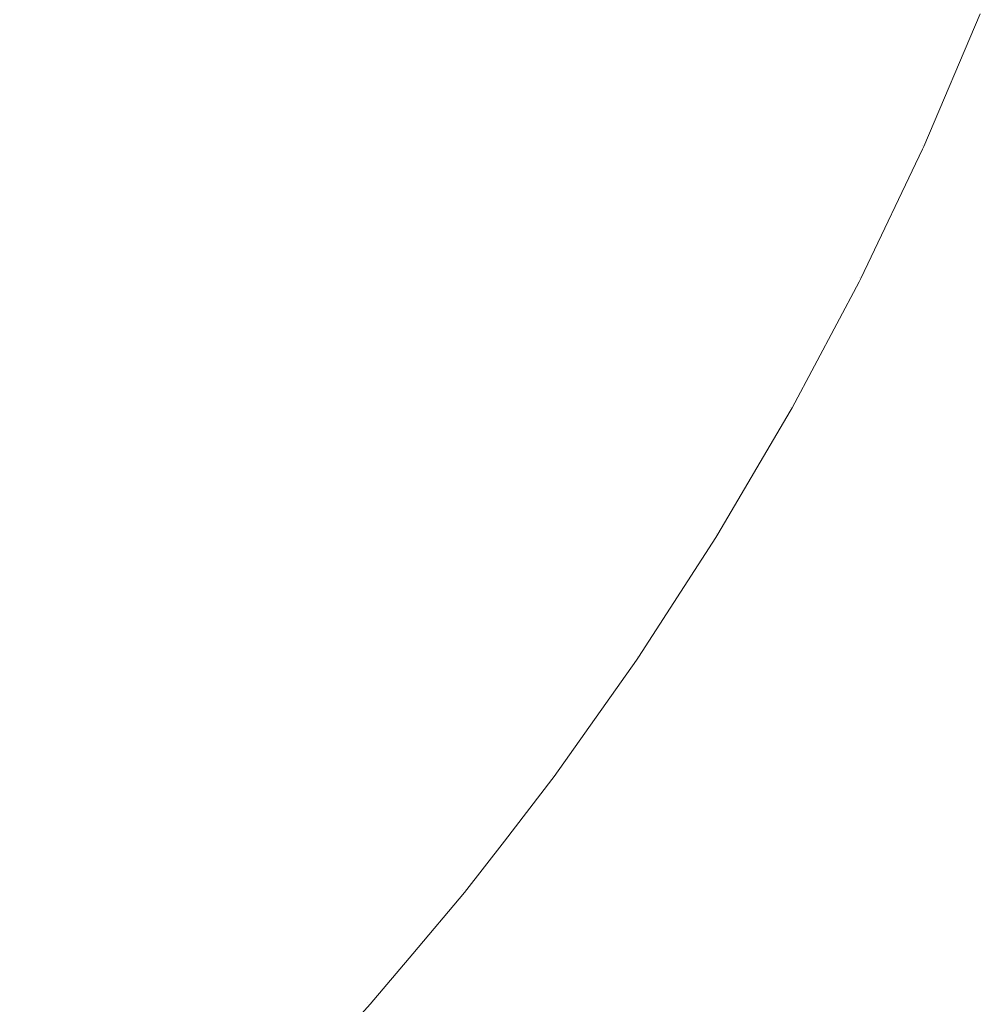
# Model space of a CAD drawing. Header units: centimetres. Extents: x -26 to 27.3, y -25.3 to -23.5.
# Tile 174 of 200: x 27.2742 to 27.3021, y -25.226 to -25.1974. Entities that reach past the tile are written whole.
import ezdxf

# ---------------------------------------------------------------- set-up
doc = ezdxf.new("R2010")
doc.units = ezdxf.units.CM
doc.header["$LTSCALE"] = 2.54
doc.layers.add('Lucido design-1', color=7, linetype='Continuous')

# ---------------------------------------------------------------- blocks, each defined once
blk = doc.blocks.new('Gruppo-4-1')
at = {"color": 7, "linetype": 'Continuous', "lineweight": 9}
for points, invisible_edges in [([(27.285614, -25.19436, -350.037403), (27.284082, -25.197565, -350.037403), (27.282018, -25.196525, -350.040783), (27.283508, -25.193408, -350.040783)], 15), ([(27.283763, -25.193523, -349.324944), (27.282268, -25.196651, -349.324944), (27.284368, -25.19771, -349.328425), (27.285906, -25.194492, -349.328425)], 15), ([(27.294264, -25.194008, -350.02299), (27.292739, -25.197581, -350.02299), (27.291159, -25.196867, -350.026716), (27.292655, -25.193361, -350.026716)], 15), ([(27.293004, -25.193502, -349.339392), (27.291502, -25.197022, -349.339392), (27.29308, -25.197735, -349.343202), (27.29461, -25.194147, -349.343202)], 15), ([(27.29573, -25.194597, -350.019194), (27.294179, -25.198232, -350.019194), (27.292739, -25.197581, -350.02299), (27.294264, -25.194008, -350.02299)], 15), ([(27.29461, -25.194147, -349.343202), (27.29308, -25.197735, -349.343202), (27.294509, -25.198381, -349.347077), (27.296066, -25.194732, -349.347077)], 15), ([(27.279835, -25.195424, -350.044062), (27.278264, -25.198384, -350.044062), (27.276016, -25.197128, -350.047236), (27.277536, -25.194265, -350.047236)], 15), ([(27.277679, -25.194337, -349.318286), (27.276155, -25.197206, -349.318286), (27.278461, -25.198494, -349.321563), (27.280037, -25.195526, -349.321563)], 15), ([(27.287593, -25.195255, -350.033928), (27.286022, -25.198543, -350.033928), (27.284082, -25.197565, -350.037403), (27.285614, -25.19436, -350.037403)], 15), ([(27.285906, -25.194492, -349.328425), (27.284368, -25.19771, -349.328425), (27.286334, -25.198701, -349.331997), (27.287912, -25.195399, -349.331997)], 15), ([(27.297052, -25.195128, -350.015332), (27.295477, -25.198819, -350.015332), (27.294179, -25.198232, -350.019194), (27.29573, -25.194597, -350.019194)], 15), ([(27.296066, -25.194732, -349.347077), (27.294509, -25.198381, -349.347077), (27.295789, -25.19896, -349.35101), (27.29737, -25.195256, -349.35101)], 15), ([(27.289443, -25.196091, -350.030363), (27.287834, -25.199457, -350.030363), (27.286022, -25.198543, -350.033928), (27.287593, -25.195255, -350.033928)], 15), ([(27.298226, -25.1956, -350.011411), (27.29663, -25.19934, -350.011411), (27.295477, -25.198819, -350.015332), (27.297052, -25.195128, -350.015332)], 15), ([(27.29737, -25.195256, -349.35101), (27.295789, -25.19896, -349.35101), (27.296918, -25.19947, -349.354995), (27.298519, -25.195718, -349.354995)], 15), ([(27.282018, -25.196525, -350.040783), (27.280398, -25.199576, -350.040783), (27.278264, -25.198384, -350.044062), (27.279835, -25.195424, -350.044062)], 15), ([(27.280037, -25.195526, -349.321563), (27.278461, -25.198494, -349.321563), (27.280642, -25.199713, -349.324944), (27.282268, -25.196651, -349.324944)], 15), ([(27.287912, -25.195399, -349.331997), (27.286334, -25.198701, -349.331997), (27.288163, -25.199623, -349.335655), (27.289778, -25.196243, -349.335655)], 15), ([(27.29925, -25.196012, -350.007438), (27.297636, -25.199794, -350.007438), (27.29663, -25.19934, -350.011411), (27.298226, -25.1956, -350.011411)], 15), ([(27.276016, -25.197128, -350.047236), (27.274375, -25.199924, -350.047236), (27.272076, -25.198508, -350.0503), (27.273659, -25.195812, -350.0503)], 15), ([(27.273728, -25.19585, -349.31512), (27.272144, -25.19855, -349.31512), (27.274511, -25.200007, -349.318286), (27.276155, -25.197206, -349.318286)], 15), ([(27.298519, -25.195718, -349.354995), (27.296918, -25.19947, -349.354995), (27.297893, -25.19991, -349.359025), (27.299511, -25.196117, -349.359025)], 15), ([(27.291159, -25.196867, -350.026716), (27.289516, -25.200305, -350.026716), (27.287834, -25.199457, -350.030363), (27.289443, -25.196091, -350.030363)], 15), ([(27.300122, -25.196362, -350.00342), (27.298492, -25.200181, -350.00342), (27.297636, -25.199794, -350.007438), (27.29925, -25.196012, -350.007438)], 15), ([(27.299511, -25.196117, -349.359025), (27.297893, -25.19991, -349.359025), (27.298713, -25.200281, -349.363092), (27.300347, -25.196452, -349.363092)], 15), ([(27.289778, -25.196243, -349.335655), (27.288163, -25.199623, -349.335655), (27.289852, -25.200475, -349.339392), (27.291502, -25.197022, -349.339392)], 15), ([(27.300839, -25.19665, -349.999363), (27.299197, -25.2005, -349.999363), (27.298492, -25.200181, -350.00342), (27.300122, -25.196362, -350.00342)], 15), ([(27.300347, -25.196452, -349.363092), (27.298713, -25.200281, -349.363092), (27.299378, -25.200582, -349.367189), (27.301024, -25.196724, -349.367189)], 15), ([(27.284082, -25.197565, -350.037403), (27.282415, -25.200703, -350.037403), (27.280398, -25.199576, -350.040783), (27.282018, -25.196525, -350.040783)], 15), ([(27.282268, -25.196651, -349.324944), (27.280642, -25.199713, -349.324944), (27.282696, -25.20086, -349.328425), (27.284368, -25.19771, -349.328425)], 15), ([(27.301402, -25.196876, -349.995273), (27.299749, -25.200749, -349.995273), (27.299197, -25.2005, -349.999363), (27.300839, -25.19665, -349.999363)], 15), ([(27.301024, -25.196724, -349.367189), (27.299378, -25.200582, -349.367189), (27.299886, -25.200812, -349.37131), (27.301542, -25.196932, -349.37131)], 15), ([(27.292739, -25.197581, -350.02299), (27.291064, -25.201086, -350.02299), (27.289516, -25.200305, -350.026716), (27.291159, -25.196867, -350.026716)], 15), ([(27.291502, -25.197022, -349.339392), (27.289852, -25.200475, -349.339392), (27.291398, -25.201254, -349.343202), (27.29308, -25.197735, -349.343202)], 15), ([(27.301807, -25.197039, -349.991159), (27.300147, -25.200929, -349.991159), (27.299749, -25.200749, -349.995273), (27.301402, -25.196876, -349.995273)], 15), ([(27.301542, -25.196932, -349.37131), (27.299886, -25.200812, -349.37131), (27.300238, -25.200971, -349.375446), (27.3019, -25.197076, -349.375446)], 15), ([(27.302054, -25.197138, -349.987027), (27.300389, -25.201039, -349.987027), (27.300147, -25.200929, -349.991159), (27.301807, -25.197039, -349.991159)], 15), ([(27.278264, -25.198384, -350.044062), (27.276568, -25.201274, -350.044062), (27.274375, -25.199924, -350.047236), (27.276016, -25.197128, -350.047236)], 15), ([(27.276155, -25.197206, -349.318286), (27.274511, -25.200007, -349.318286), (27.27676, -25.201392, -349.321563), (27.278461, -25.198494, -349.321563)], 15), ([(27.3019, -25.197076, -349.375446), (27.300238, -25.200971, -349.375446), (27.300433, -25.201059, -349.379592), (27.302098, -25.197156, -349.379592)], 15), ([(27.302116, -25.197233, -349.982667), (27.300476, -25.201078, -349.982667), (27.300389, -25.201039, -349.987027), (27.302054, -25.197138, -349.987027)], 14), ([(27.302098, -25.197156, -349.379592), (27.300433, -25.201059, -349.379592), (27.300476, -25.201078, -349.382667), (27.302116, -25.197233, -349.382667)], 11), ([(27.300476, -25.201078, -349.982667), (27.302116, -25.197233, -349.982667), (27.302116, -25.197233, -349.382667), (27.300476, -25.201078, -349.382667)], 10), ([(27.286022, -25.198543, -350.033928), (27.284312, -25.201763, -350.033928), (27.282415, -25.200703, -350.037403), (27.284082, -25.197565, -350.037403)], 15), ([(27.294179, -25.198232, -350.019194), (27.292476, -25.201798, -350.019194), (27.291064, -25.201086, -350.02299), (27.292739, -25.197581, -350.02299)], 15), ([(27.284368, -25.19771, -349.328425), (27.282696, -25.20086, -349.328425), (27.284618, -25.201933, -349.331997), (27.286334, -25.198701, -349.331997)], 15), ([(27.29308, -25.197735, -349.343202), (27.291398, -25.201254, -349.343202), (27.292799, -25.201961, -349.347077), (27.294509, -25.198381, -349.347077)], 15), ([(27.280398, -25.199576, -350.040783), (27.27865, -25.202556, -350.040783), (27.276568, -25.201274, -350.044062), (27.278264, -25.198384, -350.044062)], 15), ([(27.278461, -25.198494, -349.321563), (27.27676, -25.201392, -349.321563), (27.278888, -25.202702, -349.324944), (27.280642, -25.199713, -349.324944)], 15), ([(27.295477, -25.198819, -350.015332), (27.293747, -25.202439, -350.015332), (27.292476, -25.201798, -350.019194), (27.294179, -25.198232, -350.019194)], 15), ([(27.294509, -25.198381, -349.347077), (27.292799, -25.201961, -349.347077), (27.294053, -25.202593, -349.35101), (27.295789, -25.19896, -349.35101)], 15), ([(27.274375, -25.199924, -350.047236), (27.272618, -25.202647, -350.047236), (27.270381, -25.201136, -350.0503), (27.272076, -25.198508, -350.0503)], 15), ([(27.272144, -25.19855, -349.31512), (27.270446, -25.20118, -349.31512), (27.272749, -25.202737, -349.318286), (27.274511, -25.200007, -349.318286)], 15), ([(27.287834, -25.199457, -350.030363), (27.286084, -25.202753, -350.030363), (27.284312, -25.201763, -350.033928), (27.286022, -25.198543, -350.033928)], 15), ([(27.286334, -25.198701, -349.331997), (27.284618, -25.201933, -349.331997), (27.286406, -25.202932, -349.335655), (27.288163, -25.199623, -349.335655)], 15), ([(27.29663, -25.19934, -350.011411), (27.294877, -25.203008, -350.011411), (27.293747, -25.202439, -350.015332), (27.295477, -25.198819, -350.015332)], 15), ([(27.295789, -25.19896, -349.35101), (27.294053, -25.202593, -349.35101), (27.295159, -25.20315, -349.354995), (27.296918, -25.19947, -349.354995)], 15), ([(27.297636, -25.199794, -350.007438), (27.295863, -25.203505, -350.007438), (27.294877, -25.203008, -350.011411), (27.29663, -25.19934, -350.011411)], 15), ([(27.282415, -25.200703, -350.037403), (27.280617, -25.203767, -350.037403), (27.27865, -25.202556, -350.040783), (27.280398, -25.199576, -350.040783)], 15), ([(27.289516, -25.200305, -350.026716), (27.287728, -25.203671, -350.026716), (27.286084, -25.202753, -350.030363), (27.287834, -25.199457, -350.030363)], 15), ([(27.288163, -25.199623, -349.335655), (27.286406, -25.202932, -349.335655), (27.288057, -25.203855, -349.339392), (27.289852, -25.200475, -349.339392)], 15), ([(27.296918, -25.19947, -349.354995), (27.295159, -25.20315, -349.354995), (27.296114, -25.203632, -349.359025), (27.297893, -25.19991, -349.359025)], 15), ([(27.276568, -25.201274, -350.044062), (27.274751, -25.204089, -350.044062), (27.272618, -25.202647, -350.047236), (27.274375, -25.199924, -350.047236)], 15), ([(27.280642, -25.199713, -349.324944), (27.278888, -25.202702, -349.324944), (27.280891, -25.203935, -349.328425), (27.282696, -25.20086, -349.328425)], 15), ([(27.298492, -25.200181, -350.00342), (27.296702, -25.203928, -350.00342), (27.295863, -25.203505, -350.007438), (27.297636, -25.199794, -350.007438)], 15), ([(27.297893, -25.19991, -349.359025), (27.296114, -25.203632, -349.359025), (27.296918, -25.204037, -349.363092), (27.298713, -25.200281, -349.363092)], 15), ([(27.274511, -25.200007, -349.318286), (27.272749, -25.202737, -349.318286), (27.274938, -25.204216, -349.321563), (27.27676, -25.201392, -349.321563)], 15), ([(27.299197, -25.2005, -349.999363), (27.297392, -25.204276, -349.999363), (27.296702, -25.203928, -350.00342), (27.298492, -25.200181, -350.00342)], 15), ([(27.291064, -25.201086, -350.02299), (27.289242, -25.204517, -350.02299), (27.287728, -25.203671, -350.026716), (27.289516, -25.200305, -350.026716)], 15), ([(27.289852, -25.200475, -349.339392), (27.288057, -25.203855, -349.339392), (27.289568, -25.204699, -349.343202), (27.291398, -25.201254, -349.343202)], 15), ([(27.298713, -25.200281, -349.363092), (27.296918, -25.204037, -349.363092), (27.29757, -25.204366, -349.367189), (27.299378, -25.200582, -349.367189)], 15), ([(27.284312, -25.201763, -350.033928), (27.282467, -25.204906, -350.033928), (27.280617, -25.203767, -350.037403), (27.282415, -25.200703, -350.037403)], 15), ([(27.299749, -25.200749, -349.995273), (27.297933, -25.204549, -349.995273), (27.297392, -25.204276, -349.999363), (27.299197, -25.2005, -349.999363)], 15), ([(27.299378, -25.200582, -349.367189), (27.29757, -25.204366, -349.367189), (27.298068, -25.204617, -349.37131), (27.299886, -25.200812, -349.37131)], 15), ([(27.300147, -25.200929, -349.991159), (27.298323, -25.204746, -349.991159), (27.297933, -25.204549, -349.995273), (27.299749, -25.200749, -349.995273)], 15), ([(27.282696, -25.20086, -349.328425), (27.280891, -25.203935, -349.328425), (27.282765, -25.20509, -349.331997), (27.284618, -25.201933, -349.331997)], 15), ([(27.299886, -25.200812, -349.37131), (27.298068, -25.204617, -349.37131), (27.298413, -25.204791, -349.375446), (27.300238, -25.200971, -349.375446)], 15), ([(27.300389, -25.201039, -349.987027), (27.298561, -25.204866, -349.987027), (27.298323, -25.204746, -349.991159), (27.300147, -25.200929, -349.991159)], 15), ([(27.300238, -25.200971, -349.375446), (27.298413, -25.204791, -349.375446), (27.298603, -25.204887, -349.379592), (27.300433, -25.201059, -349.379592)], 15), ([(27.300439, -25.201156, -349.982667), (27.298646, -25.204908, -349.982667), (27.298561, -25.204866, -349.987027), (27.300389, -25.201039, -349.987027)], 14), ([(27.300433, -25.201059, -349.379592), (27.298603, -25.204887, -349.379592), (27.298646, -25.204908, -349.382667), (27.300439, -25.201156, -349.382667)], 11), ([(27.300389, -25.201039, -349.987027), (27.300476, -25.201078, -349.982667), (27.300439, -25.201156, -349.982667)], 9), ([(27.300439, -25.201156, -349.382667), (27.300476, -25.201078, -349.382667), (27.300433, -25.201059, -349.379592)], 10), ([(27.27865, -25.202556, -350.040783), (27.276776, -25.205458, -350.040783), (27.274751, -25.204089, -350.044062), (27.276568, -25.201274, -350.044062)], 15), ([(27.292476, -25.201798, -350.019194), (27.290622, -25.205288, -350.019194), (27.289242, -25.204517, -350.02299), (27.291064, -25.201086, -350.02299)], 15), ([(27.291398, -25.201254, -349.343202), (27.289568, -25.204699, -349.343202), (27.290938, -25.205464, -349.347077), (27.292799, -25.201961, -349.347077)], 15), ([(27.298646, -25.204908, -349.982667), (27.300439, -25.201156, -349.982667), (27.300439, -25.201156, -349.382667), (27.298646, -25.204908, -349.382667)], 10), ([(27.300476, -25.201078, -349.382667), (27.300439, -25.201156, -349.382667), (27.300439, -25.201156, -349.982667), (27.300476, -25.201078, -349.982667)], 10), ([(27.27676, -25.201392, -349.321563), (27.274938, -25.204216, -349.321563), (27.277008, -25.205615, -349.324944), (27.278888, -25.202702, -349.324944)], 15), ([(27.286084, -25.202753, -350.030363), (27.284196, -25.20597, -350.030363), (27.282467, -25.204906, -350.033928), (27.284312, -25.201763, -350.033928)], 15), ([(27.293747, -25.202439, -350.015332), (27.291865, -25.205982, -350.015332), (27.290622, -25.205288, -350.019194), (27.292476, -25.201798, -350.019194)], 15), ([(27.284618, -25.201933, -349.331997), (27.282765, -25.20509, -349.331997), (27.284509, -25.206164, -349.335655), (27.286406, -25.202932, -349.335655)], 15), ([(27.292799, -25.201961, -349.347077), (27.290938, -25.205464, -349.347077), (27.292165, -25.206149, -349.35101), (27.294053, -25.202593, -349.35101)], 15), ([(27.294877, -25.203008, -350.011411), (27.29297, -25.206599, -350.011411), (27.291865, -25.205982, -350.015332), (27.293747, -25.202439, -350.015332)], 15), ([(27.274751, -25.204089, -350.044062), (27.272816, -25.206825, -350.044062), (27.270746, -25.205294, -350.047236), (27.272618, -25.202647, -350.047236)], 15), ([(27.272749, -25.202737, -349.318286), (27.270874, -25.205389, -349.318286), (27.272997, -25.206959, -349.321563), (27.274938, -25.204216, -349.321563)], 15), ([(27.280617, -25.203767, -350.037403), (27.278691, -25.206752, -350.037403), (27.276776, -25.205458, -350.040783), (27.27865, -25.202556, -350.040783)], 15), ([(27.278888, -25.202702, -349.324944), (27.277008, -25.205615, -349.324944), (27.278957, -25.206932, -349.328425), (27.280891, -25.203935, -349.328425)], 15), ([(27.287728, -25.203671, -350.026716), (27.2858, -25.206958, -350.026716), (27.284196, -25.20597, -350.030363), (27.286084, -25.202753, -350.030363)], 15), ([(27.294053, -25.202593, -349.35101), (27.292165, -25.206149, -349.35101), (27.293245, -25.206753, -349.354995), (27.295159, -25.20315, -349.354995)], 15), ([(27.286406, -25.202932, -349.335655), (27.284509, -25.206164, -349.335655), (27.28612, -25.207155, -349.339392), (27.288057, -25.203855, -349.339392)], 15), ([(27.295863, -25.203505, -350.007438), (27.293933, -25.207137, -350.007438), (27.29297, -25.206599, -350.011411), (27.294877, -25.203008, -350.011411)], 15), ([(27.295159, -25.20315, -349.354995), (27.293245, -25.206753, -349.354995), (27.294179, -25.207275, -349.359025), (27.296114, -25.203632, -349.359025)], 15), ([(27.296702, -25.203928, -350.00342), (27.294754, -25.207596, -350.00342), (27.293933, -25.207137, -350.007438), (27.295863, -25.203505, -350.007438)], 15), ([(27.296114, -25.203632, -349.359025), (27.294179, -25.207275, -349.359025), (27.294965, -25.207714, -349.363092), (27.296918, -25.204037, -349.363092)], 15), ([(27.282467, -25.204906, -350.033928), (27.280491, -25.207969, -350.033928), (27.278691, -25.206752, -350.037403), (27.280617, -25.203767, -350.037403)], 15), ([(27.289242, -25.204517, -350.02299), (27.287276, -25.207867, -350.02299), (27.2858, -25.206958, -350.026716), (27.287728, -25.203671, -350.026716)], 15), ([(27.288057, -25.203855, -349.339392), (27.28612, -25.207155, -349.339392), (27.287594, -25.208063, -349.343202), (27.289568, -25.204699, -349.343202)], 15), ([(27.276776, -25.205458, -350.040783), (27.274781, -25.208279, -350.040783), (27.272816, -25.206825, -350.044062), (27.274751, -25.204089, -350.044062)], 15), ([(27.280891, -25.203935, -349.328425), (27.278957, -25.206932, -349.328425), (27.280781, -25.208165, -349.331997), (27.282765, -25.20509, -349.331997)], 15), ([(27.297392, -25.204276, -349.999363), (27.295429, -25.207973, -349.999363), (27.294754, -25.207596, -350.00342), (27.296702, -25.203928, -350.00342)], 15), ([(27.296918, -25.204037, -349.363092), (27.294965, -25.207714, -349.363092), (27.295602, -25.20807, -349.367189), (27.29757, -25.204366, -349.367189)], 15), ([(27.274938, -25.204216, -349.321563), (27.272997, -25.206959, -349.321563), (27.275006, -25.208445, -349.324944), (27.277008, -25.205615, -349.324944)], 15), ([(27.297933, -25.204549, -349.995273), (27.295958, -25.208268, -349.995273), (27.295429, -25.207973, -349.999363), (27.297392, -25.204276, -349.999363)], 15), ([(27.29757, -25.204366, -349.367189), (27.295602, -25.20807, -349.367189), (27.29609, -25.208342, -349.37131), (27.298068, -25.204617, -349.37131)], 15), ([(27.290622, -25.205288, -350.019194), (27.288622, -25.208696, -350.019194), (27.287276, -25.207867, -350.02299), (27.289242, -25.204517, -350.02299)], 15), ([(27.289568, -25.204699, -349.343202), (27.287594, -25.208063, -349.343202), (27.28893, -25.208886, -349.347077), (27.290938, -25.205464, -349.347077)], 15), ([(27.298323, -25.204746, -349.991159), (27.296339, -25.208481, -349.991159), (27.295958, -25.208268, -349.995273), (27.297933, -25.204549, -349.995273)], 15), ([(27.298068, -25.204617, -349.37131), (27.29609, -25.208342, -349.37131), (27.296427, -25.20853, -349.375446), (27.298413, -25.204791, -349.375446)], 15), ([(27.298561, -25.204866, -349.987027), (27.296571, -25.208611, -349.987027), (27.296339, -25.208481, -349.991159), (27.298323, -25.204746, -349.991159)], 15), ([(27.284196, -25.20597, -350.030363), (27.282172, -25.209105, -350.030363), (27.280491, -25.207969, -350.033928), (27.282467, -25.204906, -350.033928)], 15), ([(27.298413, -25.204791, -349.375446), (27.296427, -25.20853, -349.375446), (27.296613, -25.208634, -349.379592), (27.298603, -25.204887, -349.379592)], 15), ([(27.298598, -25.204998, -349.982667), (27.296654, -25.208657, -349.982667), (27.296571, -25.208611, -349.987027), (27.298561, -25.204866, -349.987027)], 14), ([(27.298603, -25.204887, -349.379592), (27.296613, -25.208634, -349.379592), (27.296654, -25.208657, -349.382667), (27.298598, -25.204998, -349.382667)], 11), ([(27.296654, -25.208657, -349.982667), (27.298598, -25.204998, -349.982667), (27.298598, -25.204998, -349.382667), (27.296654, -25.208657, -349.382667)], 10), ([(27.298561, -25.204866, -349.987027), (27.298646, -25.204908, -349.982667), (27.298598, -25.204998, -349.982667)], 9), ([(27.298598, -25.204998, -349.382667), (27.298646, -25.204908, -349.382667), (27.298603, -25.204887, -349.379592)], 10), ([(27.298646, -25.204908, -349.382667), (27.298598, -25.204998, -349.382667), (27.298598, -25.204998, -349.982667), (27.298646, -25.204908, -349.982667)], 10), ([(27.282765, -25.20509, -349.331997), (27.280781, -25.208165, -349.331997), (27.282478, -25.209312, -349.335655), (27.284509, -25.206164, -349.335655)], 15), ([(27.291865, -25.205982, -350.015332), (27.289835, -25.209443, -350.015332), (27.288622, -25.208696, -350.019194), (27.290622, -25.205288, -350.019194)], 15), ([(27.278691, -25.206752, -350.037403), (27.276639, -25.209653, -350.037403), (27.274781, -25.208279, -350.040783), (27.276776, -25.205458, -350.040783)], 15), ([(27.277008, -25.205615, -349.324944), (27.275006, -25.208445, -349.324944), (27.276897, -25.209844, -349.328425), (27.278957, -25.206932, -349.328425)], 15), ([(27.290938, -25.205464, -349.347077), (27.28893, -25.208886, -349.347077), (27.290127, -25.209622, -349.35101), (27.292165, -25.206149, -349.35101)], 15), ([(27.2858, -25.206958, -350.026716), (27.283733, -25.21016, -350.026716), (27.282172, -25.209105, -350.030363), (27.284196, -25.20597, -350.030363)], 15), ([(27.284509, -25.206164, -349.335655), (27.282478, -25.209312, -349.335655), (27.284045, -25.210371, -349.339392), (27.28612, -25.207155, -349.339392)], 15), ([(27.29297, -25.206599, -350.011411), (27.290912, -25.210106, -350.011411), (27.289835, -25.209443, -350.015332), (27.291865, -25.205982, -350.015332)], 15), ([(27.292165, -25.206149, -349.35101), (27.290127, -25.209622, -349.35101), (27.291181, -25.210271, -349.354995), (27.293245, -25.206753, -349.354995)], 15), ([(27.280491, -25.207969, -350.033928), (27.278386, -25.210944, -350.033928), (27.276639, -25.209653, -350.037403), (27.278691, -25.206752, -350.037403)], 15), ([(27.293933, -25.207137, -350.007438), (27.291852, -25.210685, -350.007438), (27.290912, -25.210106, -350.011411), (27.29297, -25.206599, -350.011411)], 15), ([(27.293245, -25.206753, -349.354995), (27.291181, -25.210271, -349.354995), (27.292092, -25.210832, -349.359025), (27.294179, -25.207275, -349.359025)], 15), ([(27.274781, -25.208279, -350.040783), (27.272669, -25.211012, -350.040783), (27.270767, -25.209476, -350.044062), (27.272816, -25.206825, -350.044062)], 15), ([(27.272997, -25.206959, -349.321563), (27.270942, -25.209618, -349.321563), (27.272886, -25.211188, -349.324944), (27.275006, -25.208445, -349.324944)], 15), ([(27.278957, -25.206932, -349.328425), (27.276897, -25.209844, -349.328425), (27.278668, -25.211153, -349.331997), (27.280781, -25.208165, -349.331997)], 15), ([(27.287276, -25.207867, -350.02299), (27.28517, -25.211131, -350.02299), (27.283733, -25.21016, -350.026716), (27.2858, -25.206958, -350.026716)], 15), ([(27.28612, -25.207155, -349.339392), (27.284045, -25.210371, -349.339392), (27.285479, -25.21134, -349.343202), (27.287594, -25.208063, -349.343202)], 15), ([(27.294754, -25.207596, -350.00342), (27.292652, -25.211177, -350.00342), (27.291852, -25.210685, -350.007438), (27.293933, -25.207137, -350.007438)], 15), ([(27.294179, -25.207275, -349.359025), (27.292092, -25.210832, -349.359025), (27.292859, -25.211304, -349.363092), (27.294965, -25.207714, -349.363092)], 15), ([(27.295429, -25.207973, -349.999363), (27.293311, -25.211583, -349.999363), (27.292652, -25.211177, -350.00342), (27.294754, -25.207596, -350.00342)], 15), ([(27.288622, -25.208696, -350.019194), (27.286479, -25.212016, -350.019194), (27.28517, -25.211131, -350.02299), (27.287276, -25.207867, -350.02299)], 15), ([(27.294965, -25.207714, -349.363092), (27.292859, -25.211304, -349.363092), (27.29348, -25.211687, -349.367189), (27.295602, -25.20807, -349.367189)], 15), ([(27.282172, -25.209105, -350.030363), (27.280018, -25.212152, -350.030363), (27.278386, -25.210944, -350.033928), (27.280491, -25.207969, -350.033928)], 15), ([(27.280781, -25.208165, -349.331997), (27.278668, -25.211153, -349.331997), (27.280314, -25.212371, -349.335655), (27.282478, -25.209312, -349.335655)], 15), ([(27.287594, -25.208063, -349.343202), (27.285479, -25.21134, -349.343202), (27.286779, -25.212219, -349.347077), (27.28893, -25.208886, -349.347077)], 15), ([(27.295958, -25.208268, -349.995273), (27.293827, -25.2119, -349.995273), (27.293311, -25.211583, -349.999363), (27.295429, -25.207973, -349.999363)], 15), ([(27.295602, -25.20807, -349.367189), (27.29348, -25.211687, -349.367189), (27.293955, -25.211979, -349.37131), (27.29609, -25.208342, -349.37131)], 15), ([(27.276639, -25.209653, -350.037403), (27.274467, -25.212464, -350.037403), (27.272669, -25.211012, -350.040783), (27.274781, -25.208279, -350.040783)], 15), ([(27.275006, -25.208445, -349.324944), (27.272886, -25.211188, -349.324944), (27.274716, -25.212665, -349.328425), (27.276897, -25.209844, -349.328425)], 15), ([(27.296339, -25.208481, -349.991159), (27.294198, -25.212129, -349.991159), (27.293827, -25.2119, -349.995273), (27.295958, -25.208268, -349.995273)], 15), ([(27.29609, -25.208342, -349.37131), (27.293955, -25.211979, -349.37131), (27.294284, -25.212182, -349.375446), (27.296427, -25.20853, -349.375446)], 15), ([(27.296571, -25.208611, -349.987027), (27.294425, -25.212269, -349.987027), (27.294198, -25.212129, -349.991159), (27.296339, -25.208481, -349.991159)], 15), ([(27.289835, -25.209443, -350.015332), (27.287659, -25.212814, -350.015332), (27.286479, -25.212016, -350.019194), (27.288622, -25.208696, -350.019194)], 15), ([(27.296427, -25.20853, -349.375446), (27.294284, -25.212182, -349.375446), (27.294466, -25.212294, -349.379592), (27.296613, -25.208634, -349.379592)], 15), ([(27.296598, -25.208753, -349.982667), (27.294506, -25.212319, -349.982667), (27.294425, -25.212269, -349.987027), (27.296571, -25.208611, -349.987027)], 14), ([(27.296613, -25.208634, -349.379592), (27.294466, -25.212294, -349.379592), (27.294506, -25.212319, -349.382667), (27.296598, -25.208753, -349.382667)], 11), ([(27.294506, -25.212319, -349.982667), (27.296598, -25.208753, -349.982667), (27.296598, -25.208753, -349.382667), (27.294506, -25.212319, -349.382667)], 10), ([(27.296571, -25.208611, -349.987027), (27.296654, -25.208657, -349.982667), (27.296598, -25.208753, -349.982667)], 9), ([(27.296598, -25.208753, -349.382667), (27.296654, -25.208657, -349.382667), (27.296613, -25.208634, -349.379592)], 10), ([(27.296654, -25.208657, -349.382667), (27.296598, -25.208753, -349.382667), (27.296598, -25.208753, -349.982667), (27.296654, -25.208657, -349.982667)], 10), ([(27.28893, -25.208886, -349.347077), (27.286779, -25.212219, -349.347077), (27.287943, -25.213006, -349.35101), (27.290127, -25.209622, -349.35101)], 15), ([(27.283733, -25.21016, -350.026716), (27.281532, -25.213272, -350.026716), (27.280018, -25.212152, -350.030363), (27.282172, -25.209105, -350.030363)], 15), ([(27.282478, -25.209312, -349.335655), (27.280314, -25.212371, -349.335655), (27.281835, -25.213495, -349.339392), (27.284045, -25.210371, -349.339392)], 15), ([(27.290912, -25.210106, -350.011411), (27.288707, -25.213522, -350.011411), (27.287659, -25.212814, -350.015332), (27.289835, -25.209443, -350.015332)], 15), ([(27.290127, -25.209622, -349.35101), (27.287943, -25.213006, -349.35101), (27.288969, -25.213699, -349.354995), (27.291181, -25.210271, -349.354995)], 15), ([(27.278386, -25.210944, -350.033928), (27.276157, -25.213828, -350.033928), (27.274467, -25.212464, -350.037403), (27.276639, -25.209653, -350.037403)], 15), ([(27.276897, -25.209844, -349.328425), (27.274716, -25.212665, -349.328425), (27.276429, -25.214048, -349.331997), (27.278668, -25.211153, -349.331997)], 15), ([(27.28517, -25.211131, -350.02299), (27.282926, -25.214303, -350.02299), (27.281532, -25.213272, -350.026716), (27.283733, -25.21016, -350.026716)], 15), ([(27.291852, -25.210685, -350.007438), (27.289622, -25.21414, -350.007438), (27.288707, -25.213522, -350.011411), (27.290912, -25.210106, -350.011411)], 15), ([(27.284045, -25.210371, -349.339392), (27.281835, -25.213495, -349.339392), (27.283227, -25.214525, -349.343202), (27.285479, -25.21134, -349.343202)], 15), ([(27.291181, -25.210271, -349.354995), (27.288969, -25.213699, -349.354995), (27.289855, -25.214298, -349.359025), (27.292092, -25.210832, -349.359025)], 15), ([(27.292652, -25.211177, -350.00342), (27.2904, -25.214666, -350.00342), (27.289622, -25.21414, -350.007438), (27.291852, -25.210685, -350.007438)], 15), ([(27.274467, -25.212464, -350.037403), (27.272177, -25.21518, -350.037403), (27.270442, -25.213653, -350.040783), (27.272669, -25.211012, -350.040783)], 15), ([(27.280018, -25.212152, -350.030363), (27.277736, -25.215104, -350.030363), (27.276157, -25.213828, -350.033928), (27.278386, -25.210944, -350.033928)], 15), ([(27.292092, -25.210832, -349.359025), (27.289855, -25.214298, -349.359025), (27.290601, -25.214802, -349.363092), (27.292859, -25.211304, -349.363092)], 15), ([(27.272886, -25.211188, -349.324944), (27.270652, -25.213838, -349.324944), (27.272418, -25.215392, -349.328425), (27.274716, -25.212665, -349.328425)], 15), ([(27.278668, -25.211153, -349.331997), (27.276429, -25.214048, -349.331997), (27.278023, -25.215335, -349.335655), (27.280314, -25.212371, -349.335655)], 15), ([(27.286479, -25.212016, -350.019194), (27.284197, -25.215242, -350.019194), (27.282926, -25.214303, -350.02299), (27.28517, -25.211131, -350.02299)], 15), ([(27.285479, -25.21134, -349.343202), (27.283227, -25.214525, -349.343202), (27.284488, -25.215458, -349.347077), (27.286779, -25.212219, -349.347077)], 15), ([(27.293311, -25.211583, -349.999363), (27.291041, -25.215099, -349.999363), (27.2904, -25.214666, -350.00342), (27.292652, -25.211177, -350.00342)], 15), ([(27.292859, -25.211304, -349.363092), (27.290601, -25.214802, -349.363092), (27.291206, -25.215211, -349.367189), (27.29348, -25.211687, -349.367189)], 15), ([(27.293827, -25.2119, -349.995273), (27.291543, -25.215439, -349.995273), (27.291041, -25.215099, -349.999363), (27.293311, -25.211583, -349.999363)], 15), ([(27.29348, -25.211687, -349.367189), (27.291206, -25.215211, -349.367189), (27.291668, -25.215523, -349.37131), (27.293955, -25.211979, -349.37131)], 15), ([(27.294198, -25.212129, -349.991159), (27.291905, -25.215683, -349.991159), (27.291543, -25.215439, -349.995273), (27.293827, -25.2119, -349.995273)], 15), ([(27.281532, -25.213272, -350.026716), (27.279202, -25.216287, -350.026716), (27.277736, -25.215104, -350.030363), (27.280018, -25.212152, -350.030363)], 15), ([(27.287659, -25.212814, -350.015332), (27.285342, -25.216089, -350.015332), (27.284197, -25.215242, -350.019194), (27.286479, -25.212016, -350.019194)], 15), ([(27.293955, -25.211979, -349.37131), (27.291668, -25.215523, -349.37131), (27.291988, -25.215739, -349.375446), (27.294284, -25.212182, -349.375446)], 15), ([(27.294425, -25.212269, -349.987027), (27.292125, -25.215832, -349.987027), (27.291905, -25.215683, -349.991159), (27.294198, -25.212129, -349.991159)], 15), ([(27.294284, -25.212182, -349.375446), (27.291988, -25.215739, -349.375446), (27.292165, -25.215859, -349.379592), (27.294466, -25.212294, -349.379592)], 15), ([(27.276157, -25.213828, -350.033928), (27.273807, -25.216615, -350.033928), (27.272177, -25.21518, -350.037403), (27.274467, -25.212464, -350.037403)], 15), ([(27.280314, -25.212371, -349.335655), (27.278023, -25.215335, -349.335655), (27.279494, -25.216523, -349.339392), (27.281835, -25.213495, -349.339392)], 15), ([(27.286779, -25.212219, -349.347077), (27.284488, -25.215458, -349.347077), (27.285618, -25.216293, -349.35101), (27.287943, -25.213006, -349.35101)], 15), ([(27.294444, -25.212415, -349.982667), (27.292204, -25.215885, -349.982667), (27.292125, -25.215832, -349.987027), (27.294425, -25.212269, -349.987027)], 14), ([(27.294466, -25.212294, -349.379592), (27.292165, -25.215859, -349.379592), (27.292204, -25.215885, -349.382667), (27.294444, -25.212415, -349.382667)], 11), ([(27.292204, -25.215885, -349.982667), (27.294444, -25.212415, -349.982667), (27.294444, -25.212415, -349.382667), (27.292204, -25.215885, -349.382667)], 10), ([(27.294425, -25.212269, -349.987027), (27.294506, -25.212319, -349.982667), (27.294444, -25.212415, -349.982667)], 9), ([(27.294444, -25.212415, -349.382667), (27.294506, -25.212319, -349.382667), (27.294466, -25.212294, -349.379592)], 10), ([(27.294506, -25.212319, -349.382667), (27.294444, -25.212415, -349.382667), (27.294444, -25.212415, -349.982667), (27.294506, -25.212319, -349.982667)], 10), ([(27.274716, -25.212665, -349.328425), (27.272418, -25.215392, -349.328425), (27.27407, -25.216846, -349.331997), (27.276429, -25.214048, -349.331997)], 15), ([(27.288707, -25.213522, -350.011411), (27.28636, -25.216842, -350.011411), (27.285342, -25.216089, -350.015332), (27.287659, -25.212814, -350.015332)], 15), ([(27.287943, -25.213006, -349.35101), (27.285618, -25.216293, -349.35101), (27.286613, -25.217029, -349.354995), (27.288969, -25.213699, -349.354995)], 15), ([(27.282926, -25.214303, -350.02299), (27.280551, -25.217376, -350.02299), (27.279202, -25.216287, -350.026716), (27.281532, -25.213272, -350.026716)], 15), ([(27.281835, -25.213495, -349.339392), (27.279494, -25.216523, -349.339392), (27.280841, -25.217611, -349.343202), (27.283227, -25.214525, -349.343202)], 15), ([(27.289622, -25.21414, -350.007438), (27.287247, -25.217498, -350.007438), (27.28636, -25.216842, -350.011411), (27.288707, -25.213522, -350.011411)], 15), ([(27.277736, -25.215104, -350.030363), (27.275331, -25.217956, -350.030363), (27.273807, -25.216615, -350.033928), (27.276157, -25.213828, -350.033928)], 15), ([(27.288969, -25.213699, -349.354995), (27.286613, -25.217029, -349.354995), (27.287473, -25.217666, -349.359025), (27.289855, -25.214298, -349.359025)], 15), ([(27.276429, -25.214048, -349.331997), (27.27407, -25.216846, -349.331997), (27.275608, -25.218199, -349.335655), (27.278023, -25.215335, -349.335655)], 15), ([(27.2904, -25.214666, -350.00342), (27.288002, -25.218057, -350.00342), (27.287247, -25.217498, -350.007438), (27.289622, -25.21414, -350.007438)], 15), ([(27.284197, -25.215242, -350.019194), (27.28178, -25.218369, -350.019194), (27.280551, -25.217376, -350.02299), (27.282926, -25.214303, -350.02299)], 15), ([(27.289855, -25.214298, -349.359025), (27.287473, -25.217666, -349.359025), (27.288197, -25.218201, -349.363092), (27.290601, -25.214802, -349.363092)], 15), ([(27.283227, -25.214525, -349.343202), (27.280841, -25.217611, -349.343202), (27.282062, -25.218597, -349.347077), (27.284488, -25.215458, -349.347077)], 15), ([(27.291041, -25.215099, -349.999363), (27.288624, -25.218517, -349.999363), (27.288002, -25.218057, -350.00342), (27.2904, -25.214666, -350.00342)], 15), ([(27.290601, -25.214802, -349.363092), (27.288197, -25.218201, -349.363092), (27.288784, -25.218635, -349.367189), (27.291206, -25.215211, -349.367189)], 15), ([(27.279202, -25.216287, -350.026716), (27.276745, -25.219201, -350.026716), (27.275331, -25.217956, -350.030363), (27.277736, -25.215104, -350.030363)], 15), ([(27.278023, -25.215335, -349.335655), (27.275608, -25.218199, -349.335655), (27.277027, -25.219449, -349.339392), (27.279494, -25.216523, -349.339392)], 15), ([(27.285342, -25.216089, -350.015332), (27.282889, -25.219264, -350.015332), (27.28178, -25.218369, -350.019194), (27.284197, -25.215242, -350.019194)], 15), ([(27.291543, -25.215439, -349.995273), (27.289111, -25.218877, -349.995273), (27.288624, -25.218517, -349.999363), (27.291041, -25.215099, -349.999363)], 15), ([(27.291206, -25.215211, -349.367189), (27.288784, -25.218635, -349.367189), (27.289233, -25.218967, -349.37131), (27.291668, -25.215523, -349.37131)], 15), ([(27.284488, -25.215458, -349.347077), (27.282062, -25.218597, -349.347077), (27.283155, -25.219479, -349.35101), (27.285618, -25.216293, -349.35101)], 15), ([(27.291905, -25.215683, -349.991159), (27.289462, -25.219136, -349.991159), (27.289111, -25.218877, -349.995273), (27.291543, -25.215439, -349.995273)], 15), ([(27.291668, -25.215523, -349.37131), (27.289233, -25.218967, -349.37131), (27.289543, -25.219196, -349.375446), (27.291988, -25.215739, -349.375446)], 15), ([(27.292125, -25.215832, -349.987027), (27.289676, -25.219295, -349.987027), (27.289462, -25.219136, -349.991159), (27.291905, -25.215683, -349.991159)], 15), ([(27.291988, -25.215739, -349.375446), (27.289543, -25.219196, -349.375446), (27.289715, -25.219323, -349.379592), (27.292165, -25.215859, -349.379592)], 15), ([(27.292138, -25.215979, -349.982667), (27.289753, -25.219351, -349.982667), (27.289676, -25.219295, -349.987027), (27.292125, -25.215832, -349.987027)], 14), ([(27.292165, -25.215859, -349.379592), (27.289715, -25.219323, -349.379592), (27.289753, -25.219351, -349.382667), (27.292138, -25.215979, -349.382667)], 11), ([(27.292125, -25.215832, -349.987027), (27.292204, -25.215885, -349.982667), (27.292138, -25.215979, -349.982667)], 9), ([(27.292138, -25.215979, -349.382667), (27.292204, -25.215885, -349.382667), (27.292165, -25.215859, -349.379592)], 10), ([(27.292204, -25.215885, -349.382667), (27.292138, -25.215979, -349.382667), (27.292138, -25.215979, -349.982667), (27.292204, -25.215885, -349.982667)], 10), ([(27.28636, -25.216842, -350.011411), (27.283873, -25.220059, -350.011411), (27.282889, -25.219264, -350.015332), (27.285342, -25.216089, -350.015332)], 15), ([(27.289753, -25.219351, -349.982667), (27.292138, -25.215979, -349.982667), (27.292138, -25.215979, -349.382667), (27.289753, -25.219351, -349.382667)], 10), ([(27.280551, -25.217376, -350.02299), (27.278047, -25.220346, -350.02299), (27.276745, -25.219201, -350.026716), (27.279202, -25.216287, -350.026716)], 15), ([(27.285618, -25.216293, -349.35101), (27.283155, -25.219479, -349.35101), (27.284118, -25.220257, -349.354995), (27.286613, -25.217029, -349.354995)], 15), ([(27.275331, -25.217956, -350.030363), (27.272807, -25.220704, -350.030363), (27.271342, -25.219299, -350.033928), (27.273807, -25.216615, -350.033928)], 15), ([(27.279494, -25.216523, -349.339392), (27.277027, -25.219449, -349.339392), (27.278327, -25.220593, -349.343202), (27.280841, -25.217611, -349.343202)], 15), ([(27.27407, -25.216846, -349.331997), (27.271595, -25.219542, -349.331997), (27.273073, -25.220959, -349.335655), (27.275608, -25.218199, -349.335655)], 15), ([(27.287247, -25.217498, -350.007438), (27.284732, -25.220752, -350.007438), (27.283873, -25.220059, -350.011411), (27.28636, -25.216842, -350.011411)], 15), ([(27.286613, -25.217029, -349.354995), (27.284118, -25.220257, -349.354995), (27.284951, -25.220929, -349.359025), (27.287473, -25.217666, -349.359025)], 15), ([(27.28178, -25.218369, -350.019194), (27.279233, -25.22139, -350.019194), (27.278047, -25.220346, -350.02299), (27.280551, -25.217376, -350.02299)], 15), ([(27.280841, -25.217611, -349.343202), (27.278327, -25.220593, -349.343202), (27.279505, -25.22163, -349.347077), (27.282062, -25.218597, -349.347077)], 15), ([(27.288002, -25.218057, -350.00342), (27.285463, -25.221342, -350.00342), (27.284732, -25.220752, -350.007438), (27.287247, -25.217498, -350.007438)], 15), ([(27.287473, -25.217666, -349.359025), (27.284951, -25.220929, -349.359025), (27.285651, -25.221495, -349.363092), (27.288197, -25.218201, -349.363092)], 15), ([(27.276745, -25.219201, -350.026716), (27.274167, -25.222007, -350.026716), (27.272807, -25.220704, -350.030363), (27.275331, -25.217956, -350.030363)], 15), ([(27.275608, -25.218199, -349.335655), (27.273073, -25.220959, -349.335655), (27.274439, -25.222267, -349.339392), (27.277027, -25.219449, -349.339392)], 15), ([(27.288624, -25.218517, -349.999363), (27.286065, -25.221828, -349.999363), (27.285463, -25.221342, -350.00342), (27.288002, -25.218057, -350.00342)], 15), ([(27.282889, -25.219264, -350.015332), (27.280302, -25.222331, -350.015332), (27.279233, -25.22139, -350.019194), (27.28178, -25.218369, -350.019194)], 15), ([(27.288197, -25.218201, -349.363092), (27.285651, -25.221495, -349.363092), (27.286219, -25.221953, -349.367189), (27.288784, -25.218635, -349.367189)], 15), ([(27.282062, -25.218597, -349.347077), (27.279505, -25.22163, -349.347077), (27.28056, -25.222558, -349.35101), (27.283155, -25.219479, -349.35101)], 15), ([(27.289111, -25.218877, -349.995273), (27.286536, -25.222209, -349.995273), (27.286065, -25.221828, -349.999363), (27.288624, -25.218517, -349.999363)], 15), ([(27.288784, -25.218635, -349.367189), (27.286219, -25.221953, -349.367189), (27.286653, -25.222304, -349.37131), (27.289233, -25.218967, -349.37131)], 15), ([(27.289462, -25.219136, -349.991159), (27.286876, -25.222483, -349.991159), (27.286536, -25.222209, -349.995273), (27.289111, -25.218877, -349.995273)], 15), ([(27.289233, -25.218967, -349.37131), (27.286653, -25.222304, -349.37131), (27.286954, -25.222546, -349.375446), (27.289543, -25.219196, -349.375446)], 15), ([(27.278047, -25.220346, -350.02299), (27.275419, -25.223207, -350.02299), (27.274167, -25.222007, -350.026716), (27.276745, -25.219201, -350.026716)], 15), ([(27.283873, -25.220059, -350.011411), (27.281252, -25.223167, -350.011411), (27.280302, -25.222331, -350.015332), (27.282889, -25.219264, -350.015332)], 15), ([(27.289676, -25.219295, -349.987027), (27.287083, -25.22265, -349.987027), (27.286876, -25.222483, -349.991159), (27.289462, -25.219136, -349.991159)], 15), ([(27.289543, -25.219196, -349.375446), (27.286954, -25.222546, -349.375446), (27.28712, -25.22268, -349.379592), (27.289715, -25.219323, -349.379592)], 15), ([(27.289687, -25.219437, -349.982667), (27.288309, -25.22122, -349.982667), (27.287083, -25.22265, -349.987027), (27.289676, -25.219295, -349.987027)], 14), ([(27.289715, -25.219323, -349.379592), (27.28712, -25.22268, -349.379592), (27.288309, -25.22122, -349.382667), (27.289687, -25.219437, -349.382667)], 11), ([(27.289676, -25.219295, -349.987027), (27.289753, -25.219351, -349.982667), (27.289687, -25.219437, -349.982667)], 9), ([(27.289687, -25.219437, -349.382667), (27.289753, -25.219351, -349.382667), (27.289715, -25.219323, -349.379592)], 10), ([(27.277027, -25.219449, -349.339392), (27.274439, -25.222267, -349.339392), (27.275689, -25.223466, -349.343202), (27.278327, -25.220593, -349.343202)], 15), ([(27.283155, -25.219479, -349.35101), (27.28056, -25.222558, -349.35101), (27.281489, -25.223376, -349.354995), (27.284118, -25.220257, -349.354995)], 15), ([(27.289687, -25.219437, -349.982667), (27.289687, -25.219437, -349.382667), (27.288309, -25.22122, -349.382667), (27.288309, -25.22122, -349.982667)], 5), ([(27.289753, -25.219351, -349.382667), (27.289687, -25.219437, -349.382667), (27.289687, -25.219437, -349.982667), (27.289753, -25.219351, -349.982667)], 10), ([(27.284732, -25.220752, -350.007438), (27.282081, -25.223896, -350.007438), (27.281252, -25.223167, -350.011411), (27.283873, -25.220059, -350.011411)], 15), ([(27.279233, -25.22139, -350.019194), (27.27656, -25.224301, -350.019194), (27.275419, -25.223207, -350.02299), (27.278047, -25.220346, -350.02299)], 15), ([(27.284118, -25.220257, -349.354995), (27.281489, -25.223376, -349.354995), (27.282292, -25.224083, -349.359025), (27.284951, -25.220929, -349.359025)], 15), ([(27.278327, -25.220593, -349.343202), (27.275689, -25.223466, -349.343202), (27.276822, -25.224551, -349.347077), (27.279505, -25.22163, -349.347077)], 15), ([(27.285463, -25.221342, -350.00342), (27.282786, -25.224517, -350.00342), (27.282081, -25.223896, -350.007438), (27.284732, -25.220752, -350.007438)], 15), ([(27.273073, -25.220959, -349.335655), (27.270424, -25.223608, -349.335655), (27.271732, -25.224974, -349.339392), (27.274439, -25.222267, -349.339392)], 15), ([(27.284951, -25.220929, -349.359025), (27.282292, -25.224083, -349.359025), (27.282968, -25.224677, -349.363092), (27.285651, -25.221495, -349.363092)], 15), ([(27.288309, -25.22122, -349.982667), (27.287157, -25.22271, -349.982667), (27.287083, -25.22265, -349.987027)], 10), ([(27.28712, -25.22268, -349.379592), (27.287157, -25.22271, -349.382667), (27.288309, -25.22122, -349.382667)], 9), ([(27.287157, -25.22271, -349.982667), (27.288309, -25.22122, -349.982667), (27.288309, -25.22122, -349.382667), (27.287157, -25.22271, -349.382667)], 10), ([(27.280302, -25.222331, -350.015332), (27.277588, -25.225286, -350.015332), (27.27656, -25.224301, -350.019194), (27.279233, -25.22139, -350.019194)], 15), ([(27.286065, -25.221828, -349.999363), (27.283367, -25.225028, -349.999363), (27.282786, -25.224517, -350.00342), (27.285463, -25.221342, -350.00342)], 15), ([(27.285651, -25.221495, -349.363092), (27.282968, -25.224677, -349.363092), (27.283516, -25.225159, -349.367189), (27.286219, -25.221953, -349.367189)], 15), ([(27.279505, -25.22163, -349.347077), (27.276822, -25.224551, -349.347077), (27.277836, -25.225523, -349.35101), (27.28056, -25.222558, -349.35101)], 15), ([(27.286536, -25.222209, -349.995273), (27.283821, -25.225428, -349.995273), (27.283367, -25.225028, -349.999363), (27.286065, -25.221828, -349.999363)], 15), ([(27.275419, -25.223207, -350.02299), (27.272672, -25.225954, -350.02299), (27.271472, -25.224702, -350.026716), (27.274167, -25.222007, -350.026716)], 15), ([(27.286219, -25.221953, -349.367189), (27.283516, -25.225159, -349.367189), (27.283935, -25.225528, -349.37131), (27.286653, -25.222304, -349.37131)], 15), ([(27.274439, -25.222267, -349.339392), (27.271732, -25.224974, -349.339392), (27.272931, -25.226224, -349.343202), (27.275689, -25.223466, -349.343202)], 15), ([(27.281252, -25.223167, -350.011411), (27.278502, -25.226162, -350.011411), (27.277588, -25.225286, -350.015332), (27.280302, -25.222331, -350.015332)], 15), ([(27.286876, -25.222483, -349.991159), (27.284149, -25.225717, -349.991159), (27.283821, -25.225428, -349.995273), (27.286536, -25.222209, -349.995273)], 15), ([(27.286653, -25.222304, -349.37131), (27.283935, -25.225528, -349.37131), (27.284224, -25.225783, -349.375446), (27.286954, -25.222546, -349.375446)], 15), ([(27.287083, -25.22265, -349.987027), (27.284349, -25.225893, -349.987027), (27.284149, -25.225717, -349.991159), (27.286876, -25.222483, -349.991159)], 15), ([(27.28056, -25.222558, -349.35101), (27.277836, -25.225523, -349.35101), (27.278729, -25.22638, -349.354995), (27.281489, -25.223376, -349.354995)], 15), ([(27.286954, -25.222546, -349.375446), (27.284224, -25.225783, -349.375446), (27.284385, -25.225924, -349.379592), (27.28712, -25.22268, -349.379592)], 15), ([(27.284349, -25.225893, -349.987027), (27.287083, -25.22265, -349.987027), (27.287157, -25.22271, -349.982667), (27.285658, -25.224488, -349.982667)], 11), ([(27.285658, -25.224488, -349.382667), (27.287157, -25.22271, -349.382667), (27.28712, -25.22268, -349.379592), (27.284385, -25.225924, -349.379592)], 14), ([(27.287157, -25.22271, -349.382667), (27.285658, -25.224488, -349.382667), (27.285658, -25.224488, -349.982667), (27.287157, -25.22271, -349.982667)], 10), ([(27.27656, -25.224301, -350.019194), (27.273766, -25.227095, -350.019194), (27.272672, -25.225954, -350.02299), (27.275419, -25.223207, -350.02299)], 15), ([(27.282081, -25.223896, -350.007438), (27.279298, -25.226925, -350.007438), (27.278502, -25.226162, -350.011411), (27.281252, -25.223167, -350.011411)], 15), ([(27.275689, -25.223466, -349.343202), (27.272931, -25.226224, -349.343202), (27.274016, -25.227356, -349.347077), (27.276822, -25.224551, -349.347077)], 15), ([(27.281489, -25.223376, -349.354995), (27.278729, -25.22638, -349.354995), (27.279502, -25.22712, -349.359025), (27.282292, -25.224083, -349.359025)], 15), ([(27.282786, -25.224517, -350.00342), (27.279977, -25.227575, -350.00342), (27.279298, -25.226925, -350.007438), (27.282081, -25.223896, -350.007438)], 15), ([(27.282292, -25.224083, -349.359025), (27.279502, -25.22712, -349.359025), (27.280152, -25.227743, -349.363092), (27.282968, -25.224677, -349.363092)], 15), ([(27.277588, -25.225286, -350.015332), (27.274751, -25.228123, -350.015332), (27.273766, -25.227095, -350.019194), (27.27656, -25.224301, -350.019194)], 15), ([(27.276822, -25.224551, -349.347077), (27.274016, -25.227356, -349.347077), (27.274988, -25.228371, -349.35101), (27.277836, -25.225523, -349.35101)], 15), ([(27.283367, -25.225028, -349.999363), (27.280535, -25.228111, -349.999363), (27.279977, -25.227575, -350.00342), (27.282786, -25.224517, -350.00342)], 15), ([(27.282968, -25.224677, -349.363092), (27.280152, -25.227743, -349.363092), (27.280679, -25.228248, -349.367189), (27.283516, -25.225159, -349.367189)], 15), ([(27.285658, -25.224488, -349.982667), (27.28442, -25.225955, -349.982667), (27.284349, -25.225893, -349.987027)], 10), ([(27.284385, -25.225924, -349.379592), (27.28442, -25.225955, -349.382667), (27.285658, -25.224488, -349.382667)], 9), ([(27.28442, -25.225955, -349.982667), (27.285658, -25.224488, -349.982667), (27.285658, -25.224488, -349.382667), (27.28442, -25.225955, -349.382667)], 10), ([(27.283821, -25.225428, -349.995273), (27.280973, -25.22853, -349.995273), (27.280535, -25.228111, -349.999363), (27.283367, -25.225028, -349.999363)], 15), ([(27.278502, -25.226162, -350.011411), (27.275627, -25.229037, -350.011411), (27.274751, -25.228123, -350.015332), (27.277588, -25.225286, -350.015332)], 15), ([(27.283516, -25.225159, -349.367189), (27.280679, -25.228248, -349.367189), (27.281082, -25.228634, -349.37131), (27.283935, -25.225528, -349.37131)], 15), ([(27.277836, -25.225523, -349.35101), (27.274988, -25.228371, -349.35101), (27.275845, -25.229264, -349.354995), (27.278729, -25.22638, -349.354995)], 15), ([(27.284149, -25.225717, -349.991159), (27.281288, -25.228832, -349.991159), (27.280973, -25.22853, -349.995273), (27.283821, -25.225428, -349.995273)], 15), ([(27.283935, -25.225528, -349.37131), (27.281082, -25.228634, -349.37131), (27.28136, -25.228901, -349.375446), (27.284224, -25.225783, -349.375446)], 15), ([(27.284349, -25.225893, -349.987027), (27.28148, -25.229016, -349.987027), (27.281288, -25.228832, -349.991159), (27.284149, -25.225717, -349.991159)], 15), ([(27.284224, -25.225783, -349.375446), (27.28136, -25.228901, -349.375446), (27.281514, -25.229049, -349.379592), (27.284385, -25.225924, -349.379592)], 15), ([(27.28148, -25.229016, -349.987027), (27.284349, -25.225893, -349.987027), (27.28442, -25.225955, -349.982667), (27.28286, -25.227655, -349.982667)], 11), ([(27.28286, -25.227655, -349.382667), (27.28442, -25.225955, -349.382667), (27.284385, -25.225924, -349.379592), (27.281514, -25.229049, -349.379592)], 14)]:
    blk.add_3dface(points, dxfattribs=dict(at, invisible_edges=invisible_edges))

msp = doc.modelspace()

# ---------------------------------------------------------------- block references
at = {"layer": 'Lucido design-1', "color": 7}
msp.add_blockref('Gruppo-4-1', (0, 0), dxfattribs=at)

doc.saveas('drawing.dxf')
